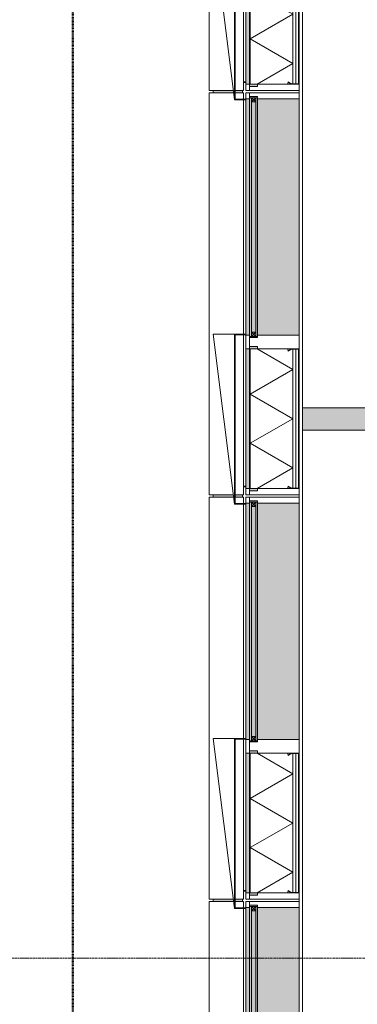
# Model space of a CAD drawing. Header units: millimetres. Extents: x -281 to 121694, y -16481 to 65128.
# Tile 38 of 256: x 8097 to 9599, y 15794 to 20177. Entities that reach past the tile are written whole.
import ezdxf

# ---------------------------------------------------------------- set-up
doc = ezdxf.new("R2010")
doc.units = ezdxf.units.MM
doc.linetypes.add('Grid Line', pattern=[12, 6, -2, 2, -2])
doc.linetypes.add('NLRS_Dash-0_6mm_Space-0_6mm_cpz', pattern=[1.2, 0.6, -0.6])
for name, color, linetype, lineweight in [('A--A2__Ruwbouw', 8, 'Continuous', 5), ('A--L$01A__Algemeen', 7, 'Continuous', 5), ('A--L$07A__Stramien', 1, 'Continuous', 5), ('A--L21__Buitenwanden', 3, 'Continuous', 5), ('A--L3__Afbouw', 2, 'Continuous', 5), ('A--L82__LosseGebruikersInvent', 1, 'Continuous', 5), ('A--LD21__DetailPenFijnHidden', 1, 'Continuous', 5)]:
    doc.layers.add(name, color=color, linetype=linetype, lineweight=lineweight)
pattern_1 = [(315, (-17157.5, 9103), (449.013, 449.013), []), (315, (-17157.5, 8944.25), (898.026, 0), []), (315, (-17157.5, 9261.75), (898.026, 0), [])]
pattern_2 = [(315, (-18957.5, 9103), (449.013, 449.013), []), (315, (-18957.5, 8944.25), (898.026, 0), []), (315, (-18957.5, 9261.75), (898.026, 0), [])]
pattern_3 = [(315, (-20757.5, 9103), (449.013, 449.013), []), (315, (-20757.5, 8944.25), (898.026, 0), []), (315, (-20757.5, 9261.75), (898.026, 0), [])]

# ---------------------------------------------------------------- blocks, each defined once
blk = doc.blocks.new('NLRS_21_GM_LB_element gevel_gen_cpz - NLRS_21_13_08_elementgevel element_gen_cpz-61903659-L_80_ 15')
at = {"layer": 'A--L$01A__Algemeen'}
h = blk.add_hatch(dxfattribs=at)
h.set_pattern_fill('FP_249', color=256, style=0, pattern_type=2)
h.set_pattern_definition(pattern_1)
h.paths.add_polyline_path([(-895, -17), (-867.5, -17), (-867.5, 0), (-895, 0)])
h.paths.add_polyline_path([(-245, 0), (-245, -17), (-185, -17), (-185, 0), (-240.5, 0)])
h.paths.add_polyline_path([(867.5, 0), (867.5, -17), (895, -17), (895, 0), (872.5, 0)])
for points in [[(-877.5, -52), (-867.5, -51.5), (-867.5, -20), (-245, -20), (-245, -52), (-235, -52), (-235, -17), (-877.5, -17)], [(-185, -237), (867.5, -237), (867.5, -52), (-185, -52)]]:
    blk.add_hatch(color=256, dxfattribs=at).paths.add_polyline_path(points)
h = blk.add_hatch(color=256, dxfattribs=at)
h.paths.add_polyline_path([(-867.5, -17), (-245, -17), (-245, 0), (-867.5, 0)])
h.paths.add_polyline_path([(-185, 0), (-185, -17), (867.5, -17), (867.5, 0), (-183, 0)])
h = blk.add_hatch(dxfattribs=at)
h.set_pattern_fill('FP_249', color=256, style=0, pattern_type=2)
h.set_pattern_definition(pattern_1)
h.paths.add_polyline_path([(-867.5, -205.8), (-867.5, -232), (-865.5, -232), (-865.5, -205.8)])
h.paths.add_polyline_path([(-866.8, -203.3), (-865.1, -204.3), (-856.3, -189.2), (-858.1, -188.2)])
h.paths.add_polyline_path([(-862.5, -237), (-250, -237), (-250, -235), (-862.5, -235)])
h.paths.add_polyline_path([(-256.2, -189.2), (-247.4, -204.3), (-245.7, -203.3), (-254.4, -188.2)])
h.paths.add_polyline_path([(-247, -232), (-245, -232), (-245, -205.8), (-247, -205.8)])
h = blk.add_hatch(dxfattribs=at)
h.set_pattern_fill('FP_248', color=256, style=0, pattern_type=2)
h.set_pattern_definition([(315, (-17157.5, 9103), (42.4264, 42.4264), []), (45, (-17157.5, 9103), (-42.4264, 42.4264), [])])
h.paths.add_polyline_path([(-254.4, -188.2), (-245, -204.3), (-245, -185.7), (-249.9, -186.3)])
for p, q in [((-867.5, 0), (-895, 0)), ((-895, 0), (-895, -17)), ((-867.5, -17), (-867.5, 0)), ((-867.5, 0), (-245, 0)), ((-185, 0), (-245, 0)), ((-245, 0), (-245, -17)), ((-185, -17), (-185, 0)), ((-185, 0), (-183, 0)), ((-180, 0), (862.5, 0)), ((865.5, 0), (867.5, 0)), ((895, 0), (867.5, 0)), ((867.5, 0), (867.5, -17)), ((895, -17), (895, 0)), ((-877.5, -17), (-895, -17)), ((-895, -17), (-895, -237)), ((-895, -17), (-867.5, -17)), ((-877.5, -52), (-877.5, -17)), ((-245, -17), (-867.5, -17)), ((-245, -20), (-867.5, -20)), ((-867.5, -20), (-867.5, -185.7)), ((-245, -20), (-867.5, -20)), ((-867.5, -20), (-867.5, -185.7)), ((-775.6, -210), (-665.9, -20)), ((-556.2, -210), (-665.9, -20)), ((-556.2, -210), (-446.6, -20)), ((-336.9, -210), (-446.6, -20)), ((-245, -17), (-190, -17)), ((-245, -185.7), (-245, -20)), ((-245, -185.7), (-245, -20)), ((-195, -17), (-235, -17)), ((-235, -17), (-235, -52)), ((-195, -52), (-195, -17)), ((872.5, -17), (895, -17)), ((895, -17), (877.5, -17)), ((877.5, -17), (877.5, -52)), ((895, -237), (895, -17)), ((-867.5, -52), (-877.5, -52)), ((-775.6, -210), (-867.5, -50.9)), ((-336.9, -210), (-245, -50.9)), ((-235, -52), (-245, -52)), ((-190, -52), (-195, -52)), ((-185, -237), (-185, -52)), ((867.5, -52), (867.5, -237)), ((877.5, -52), (872.5, -52)), ((-867.5, -185.7), (-867.5, -204.5)), ((-867.5, -204.5), (-867.5, -205.8)), ((-867.5, -204.5), (-867.5, -205.8)), ((-867.5, -205.8), (-867.5, -232)), ((-858.1, -188.2), (-866.8, -203.3)), ((-865.5, -232), (-865.5, -205.8)), ((-865.5, -210), (-247, -210)), ((-865.5, -210), (-247, -210)), ((-865.1, -204.3), (-856.3, -189.2)), ((-856.3, -189.2), (-858.1, -188.2)), ((-254.4, -188.2), (-256.2, -189.2)), ((-256.2, -189.2), (-247.4, -204.3)), ((-245.7, -203.3), (-254.4, -188.2)), ((-247, -205.8), (-247, -232)), ((-245, -204.5), (-245, -185.7)), ((-245, -205.8), (-245, -204.5)), ((-245, -205.8), (-245, -204.5)), ((-245, -232), (-245, -205.8)), ((-895, -237), (-867.5, -237)), ((-867.5, -232), (-867.5, -237)), ((-867.5, -237), (-862.5, -237)), ((-865.5, -222.5), (-247, -222.5)), ((-250, -235), (-862.5, -235)), ((-862.5, -237), (-250, -237)), ((-250, -237), (-245, -237)), ((-245, -237), (-245, -232)), ((-245, -237), (-185, -237)), ((867.5, -237), (-185, -237)), ((867.5, -237), (895, -237))]:
    blk.add_line(p, q, dxfattribs=at)
for centre, radius, start, end in [((-867.5, -204.5), 18.8, 60, 90), ((-862.5, -205.8), 5, 150, 180), ((-862.5, -205.8), 3, 150, 180), ((-245, -204.5), 18.8, 90, 120), ((-250, -205.8), 3, 0, 30), ((-250, -205.8), 5, 360, 30), ((-862.5, -232), 5, 180, 270), ((-862.5, -232), 3, 180, 270), ((-862.5, -232), 3, 180, 270), ((-250, -232), 3, 270, 360), ((-250, -232), 3, 270, 0), ((-250, -232), 5, 270, 0)]:
    blk.add_arc(centre, radius, start, end, dxfattribs=at)
blk = doc.blocks.new('NLRS_41_GM_LB_zetwerk gevel_gen_cpz - NLRS_41_12_05_GM_zetwerk gevel_gen_cpz-61903745-L_80_ 15')
at = {"layer": 'A--L$01A__Algemeen'}
for p, q in [((336.25, 145), (-421.25, 50)), ((336.25, 50), (336.25, 145)), ((-421.25, 50), (336.25, 50)), ((336.25, 50), (-421.25, 50)), ((-421.25, 50), (-421.25, 0)), ((-418.25, 0), (-418.25, 47)), ((-418.25, 47), (333.25, 47)), ((333.25, 47), (333.25, 0)), ((336.25, 0), (336.25, 50)), ((-421.25, 0), (-418.25, 0)), ((333.25, 0), (336.25, 0))]:
    blk.add_line(p, q, dxfattribs=at)
blk = doc.blocks.new('NLRS_21_GM_LB_element gevel_gen_cpz - NLRS_21_13_08_elementgevel element_gen_cpz-V251-L_80_ 15')
at = {"layer": 'A--L$01A__Algemeen'}
h = blk.add_hatch(dxfattribs=at)
h.set_pattern_fill('FP_251', color=256, style=0, pattern_type=2)
h.set_pattern_definition(pattern_2)
h.paths.add_polyline_path([(-895, -17), (-867.5, -17), (-867.5, 0), (-895, 0)])
h.paths.add_polyline_path([(-245, -17), (-185, -17), (-185, 0), (-245, 0)])
h.paths.add_polyline_path([(867.5, 0), (867.5, -17), (895, -17), (895, 0), (872.5, 0)])
for points in [[(-877.5, -52), (-867.5, -51.5), (-867.5, -20), (-245, -20), (-245, -52), (-235, -52), (-235, -17), (-877.5, -17), (-877.5, -20)], [(-185, -237), (867.5, -237), (867.5, -52), (-185, -52)]]:
    blk.add_hatch(color=256, dxfattribs=at).paths.add_polyline_path(points)
h = blk.add_hatch(color=256, dxfattribs=at)
h.paths.add_polyline_path([(-867.5, -17), (-245, -17), (-245, 0), (-867.5, 0)])
h.paths.add_polyline_path([(-185, 0), (-185, -17), (867.5, -17), (867.5, 0), (-183, 0)])
h = blk.add_hatch(dxfattribs=at)
h.set_pattern_fill('FP_251', color=256, style=0, pattern_type=2)
h.set_pattern_definition(pattern_2)
h.paths.add_polyline_path([(-867.5, -232), (-865.5, -232), (-865.5, -205.8), (-867.5, -205.8)])
h.paths.add_polyline_path([(-866.8, -203.3), (-865.1, -204.3), (-856.3, -189.2), (-858.1, -188.2)])
h.paths.add_polyline_path([(-862.5, -237), (-250, -237), (-250, -235), (-862.5, -235)])
h.paths.add_polyline_path([(-256.2, -189.2), (-247.4, -204.3), (-245.7, -203.3), (-254.4, -188.2)])
h.paths.add_polyline_path([(-247, -232), (-245, -232), (-245, -205.8), (-247, -205.8)])
h = blk.add_hatch(dxfattribs=at)
h.set_pattern_fill('FP_250', color=256, style=0, pattern_type=2)
h.set_pattern_definition([(315, (-18957.5, 9103), (42.4264, 42.4264), []), (45, (-18957.5, 9103), (-42.4264, 42.4264), [])])
h.paths.add_polyline_path([(-254.4, -188.2), (-245, -204.3), (-245, -185.7), (-249.9, -186.3)])
for p, q in [((-867.5, 0), (-895, 0)), ((-895, 0), (-895, -17)), ((-867.5, -17), (-867.5, 0)), ((-867.5, 0), (-245, 0)), ((-185, 0), (-245, 0)), ((-245, 0), (-245, -17)), ((-185, -17), (-185, 0)), ((-185, 0), (-183, 0)), ((-180, 0), (862.5, 0)), ((865.5, 0), (867.5, 0)), ((895, 0), (867.5, 0)), ((867.5, 0), (867.5, -17)), ((895, -17), (895, 0)), ((-877.5, -17), (-895, -17)), ((-895, -17), (-895, -237)), ((-895, -17), (-867.5, -17)), ((-877.5, -52), (-877.5, -17)), ((-245, -17), (-867.5, -17)), ((-245, -20), (-867.5, -20)), ((-867.5, -20), (-867.5, -185.7)), ((-245, -20), (-867.5, -20)), ((-867.5, -20), (-867.5, -185.7)), ((-775.6, -210), (-665.9, -20)), ((-556.2, -210), (-665.9, -20)), ((-556.2, -210), (-446.6, -20)), ((-336.9, -210), (-446.6, -20)), ((-245, -17), (-190, -17)), ((-245, -185.7), (-245, -20)), ((-245, -185.7), (-245, -20)), ((-195, -17), (-235, -17)), ((-235, -17), (-235, -52)), ((-195, -52), (-195, -17)), ((872.5, -17), (895, -17)), ((895, -17), (877.5, -17)), ((877.5, -17), (877.5, -52)), ((895, -237), (895, -17)), ((-867.5, -52), (-877.5, -52)), ((-775.6, -210), (-867.5, -50.9)), ((-336.9, -210), (-245, -50.9)), ((-235, -52), (-245, -52)), ((-190, -52), (-195, -52)), ((-185, -237), (-185, -52)), ((867.5, -52), (867.5, -237)), ((877.5, -52), (872.5, -52)), ((-867.5, -185.7), (-867.5, -204.5)), ((-867.5, -204.5), (-867.5, -205.8)), ((-867.5, -204.5), (-867.5, -205.8)), ((-867.5, -205.8), (-867.5, -232)), ((-858.1, -188.2), (-866.8, -203.3)), ((-865.5, -232), (-865.5, -205.8)), ((-865.5, -210), (-247, -210)), ((-865.5, -210), (-247, -210)), ((-865.1, -204.3), (-856.3, -189.2)), ((-856.3, -189.2), (-858.1, -188.2)), ((-254.4, -188.2), (-256.2, -189.2)), ((-256.2, -189.2), (-247.4, -204.3)), ((-245.7, -203.3), (-254.4, -188.2)), ((-247, -205.8), (-247, -232)), ((-245, -204.5), (-245, -185.7)), ((-245, -205.8), (-245, -204.5)), ((-245, -205.8), (-245, -204.5)), ((-245, -232), (-245, -205.8)), ((-895, -237), (-867.5, -237)), ((-867.5, -232), (-867.5, -237)), ((-867.5, -237), (-862.5, -237)), ((-865.5, -222.5), (-247, -222.5)), ((-250, -235), (-862.5, -235)), ((-862.5, -237), (-250, -237)), ((-250, -237), (-245, -237)), ((-245, -237), (-245, -232)), ((-245, -237), (-185, -237)), ((867.5, -237), (-185, -237)), ((867.5, -237), (895, -237))]:
    blk.add_line(p, q, dxfattribs=at)
for centre, radius, start, end in [((-867.5, -204.5), 18.8, 60, 90), ((-862.5, -205.8), 5, 150, 180), ((-862.5, -205.8), 3, 150, 180), ((-245, -204.5), 18.8, 90, 120), ((-250, -205.8), 3, 0, 30), ((-250, -205.8), 5, 360, 30), ((-862.5, -232), 5, 180, 270), ((-862.5, -232), 3, 180, 270), ((-862.5, -232), 3, 180, 270), ((-250, -232), 3, 270, 360), ((-250, -232), 3, 270, 0), ((-250, -232), 5, 270, 0)]:
    blk.add_arc(centre, radius, start, end, dxfattribs=at)
blk = doc.blocks.new('NLRS_21_GM_LB_element gevel_gen_cpz - NLRS_21_13_08_elementgevel element_gen_cpz-V252-L_80_ 15')
at = {"layer": 'A--L$01A__Algemeen'}
h = blk.add_hatch(dxfattribs=at)
h.set_pattern_fill('FP_253', color=256, style=0, pattern_type=2)
h.set_pattern_definition(pattern_3)
h.paths.add_polyline_path([(-895, -17), (-867.5, -17), (-867.5, 0), (-895, 0)])
h.paths.add_polyline_path([(-245, 0), (-245, -17), (-185, -17), (-185, 0), (-234.2, 0)])
h.paths.add_polyline_path([(867.5, 0), (867.5, -17), (895, -17), (895, 0), (872.5, 0)])
for points in [[(-877.5, -52), (-867.5, -51.5), (-867.5, -20), (-245, -20), (-245, -52), (-235, -52), (-235, -17), (-877.5, -17)], [(-185, -237), (867.5, -237), (867.5, -52), (-185, -52)]]:
    blk.add_hatch(color=256, dxfattribs=at).paths.add_polyline_path(points)
h = blk.add_hatch(color=256, dxfattribs=at)
h.paths.add_polyline_path([(-867.5, -17), (-245, -17), (-245, 0), (-867.5, 0)])
h.paths.add_polyline_path([(-185, -17), (867.5, -17), (867.5, 0), (-185, 0)])
h = blk.add_hatch(dxfattribs=at)
h.set_pattern_fill('FP_252', color=256, style=0, pattern_type=2)
h.set_pattern_definition([(315, (-20757.5, 9103), (42.4264, 42.4264), []), (45, (-20757.5, 9103), (-42.4264, 42.4264), [])])
h.paths.add_polyline_path([(-867.5, -185.7), (-866.8, -203.3), (-858.1, -188.2), (-865.1, -186)])
h = blk.add_hatch(dxfattribs=at)
h.set_pattern_fill('FP_253', color=256, style=0, pattern_type=2)
h.set_pattern_definition(pattern_3)
h.paths.add_polyline_path([(-867.5, -205.8), (-867.5, -232), (-865.5, -232), (-865.5, -205.8)])
h.paths.add_polyline_path([(-866.8, -203.3), (-865.1, -204.3), (-856.3, -189.2), (-858.1, -188.2)])
h.paths.add_polyline_path([(-862.5, -237), (-250, -237), (-250, -235), (-862.5, -235)])
h.paths.add_polyline_path([(-256.2, -189.2), (-247.4, -204.3), (-245.7, -203.3), (-254.4, -188.2)])
h.paths.add_polyline_path([(-247, -205.8), (-247, -232), (-245, -232), (-245, -205.8)])
for p, q in [((-867.5, 0), (-895, 0)), ((-895, 0), (-895, -17)), ((-867.5, -17), (-867.5, 0)), ((-867.5, 0), (-245, 0)), ((-185, 0), (-245, 0)), ((-245, 0), (-245, -17)), ((-185, -17), (-185, 0)), ((-185, 0), (-183, 0)), ((-180, 0), (862.5, 0)), ((865.5, 0), (867.5, 0)), ((895, 0), (867.5, 0)), ((867.5, 0), (867.5, -17)), ((895, -17), (895, 0)), ((-877.5, -17), (-895, -17)), ((-895, -17), (-895, -237)), ((-895, -17), (-867.5, -17)), ((-877.5, -52), (-877.5, -17)), ((-245, -17), (-867.5, -17)), ((-245, -20), (-867.5, -20)), ((-867.5, -20), (-867.5, -185.7)), ((-245, -20), (-867.5, -20)), ((-867.5, -20), (-867.5, -185.7)), ((-775.6, -210), (-665.9, -20)), ((-556.2, -210), (-665.9, -20)), ((-556.2, -210), (-446.6, -20)), ((-336.9, -210), (-446.6, -20)), ((-245, -17), (-190, -17)), ((-245, -185.7), (-245, -20)), ((-245, -185.7), (-245, -20)), ((-195, -17), (-235, -17)), ((-235, -17), (-235, -52)), ((-195, -52), (-195, -17)), ((872.5, -17), (895, -17)), ((895, -17), (877.5, -17)), ((877.5, -17), (877.5, -52)), ((895, -237), (895, -17)), ((-867.5, -52), (-877.5, -52)), ((-775.6, -210), (-867.5, -50.9)), ((-336.9, -210), (-245, -50.9)), ((-235, -52), (-245, -52)), ((-190, -52), (-195, -52)), ((-185, -237), (-185, -52)), ((867.5, -52), (867.5, -237)), ((877.5, -52), (872.5, -52)), ((-867.5, -185.7), (-867.5, -204.5)), ((-867.5, -204.5), (-867.5, -205.8)), ((-867.5, -204.5), (-867.5, -205.8)), ((-867.5, -205.8), (-867.5, -232)), ((-858.1, -188.2), (-866.8, -203.3)), ((-865.5, -232), (-865.5, -205.8)), ((-865.5, -210), (-247, -210)), ((-865.5, -210), (-247, -210)), ((-865.1, -204.3), (-856.3, -189.2)), ((-856.3, -189.2), (-858.1, -188.2)), ((-254.4, -188.2), (-256.2, -189.2)), ((-256.2, -189.2), (-247.4, -204.3)), ((-245.7, -203.3), (-254.4, -188.2)), ((-247, -205.8), (-247, -232)), ((-245, -204.5), (-245, -185.7)), ((-245, -205.8), (-245, -204.5)), ((-245, -205.8), (-245, -204.5)), ((-245, -232), (-245, -205.8)), ((-895, -237), (-867.5, -237)), ((-867.5, -232), (-867.5, -237)), ((-867.5, -237), (-862.5, -237)), ((-865.5, -222.5), (-247, -222.5)), ((-250, -235), (-862.5, -235)), ((-862.5, -237), (-250, -237)), ((-250, -237), (-245, -237)), ((-245, -237), (-245, -232)), ((-245, -237), (-185, -237)), ((867.5, -237), (-185, -237)), ((867.5, -237), (895, -237))]:
    blk.add_line(p, q, dxfattribs=at)
for centre, radius, start, end in [((-867.5, -204.5), 18.8, 60, 90), ((-862.5, -205.8), 5, 150, 180), ((-862.5, -205.8), 3, 150, 180), ((-245, -204.5), 18.8, 90, 120), ((-250, -205.8), 3, 0, 30), ((-250, -205.8), 5, 360, 30), ((-862.5, -232), 5, 180, 270), ((-862.5, -232), 3, 180, 270), ((-862.5, -232), 3, 180, 270), ((-250, -232), 3, 270, 360), ((-250, -232), 3, 270, 0), ((-250, -232), 5, 270, 0)]:
    blk.add_arc(centre, radius, start, end, dxfattribs=at)
blk = doc.blocks.new('NLRS_41_GM_LB_vin gevel_gen_cpz - 41_12_XX_vin gevel-61427664-L_80_ 15')
at = {"layer": 'A--LD21__DetailPenFijnHidden'}
h = blk.add_hatch(color=256, dxfattribs=at)
h.paths.add_polyline_path([(-5, 142.6), (-5, 54.1), (5, 55.3), (5, 145), (-5, 144.1)])
h.paths.add_polyline_path([(-5, 15), (5, 15), (5, 47), (-5, 47)])
for p, q in [((5, 145), (-5, 145)), ((-5, 15), (5, 15))]:
    blk.add_line(p, q, dxfattribs=at)
blk = doc.blocks.new('NLRS_41_GM_LB_zetwerk gevel_gen_cpz - NLRS_41_12_05_GM_zetwerk gevel_gen_cpz-61903992-L_80_ 15')
at = {"layer": 'A--LD21__DetailPenFijnHidden'}
blk.add_hatch(color=256, dxfattribs=at).paths.add_polyline_path([(-305, 10.1), (-305, 0), (-302, 0), (-302, 10.1), (-304.4, 10.1)])
for p, q in [((-305, 10.1), (-305, 0)), ((-302, 0), (-302, 10.1))]:
    blk.add_line(p, q, dxfattribs=at)
blk = doc.blocks.new('NLRS_21_GM_LB_element gevel_gen_cpz - NLRS_21_13_08_elementgevel element_gen_cpz-V272-L_80_ 15')
at = {"layer": 'A--L$01A__Algemeen'}
for points in [[(-877.5, -52), (-867.5, -51.5), (-867.5, -20), (-245, -20), (-245, -52), (-235, -52), (-235, -17), (-877.5, -17), (-877.5, -20)], [(-185, -237), (867.5, -237), (867.5, -52), (-185, -52)]]:
    blk.add_hatch(color=256, dxfattribs=at).paths.add_polyline_path(points)
h = blk.add_hatch(color=256, dxfattribs=at)
h.paths.add_polyline_path([(-867.5, -17), (-245, -17), (-245, 0), (-867.5, 0)])
h.paths.add_polyline_path([(-185, 0), (-185, -17), (867.5, -17), (867.5, 0), (-183, 0)])
h = blk.add_hatch(dxfattribs=at)
h.set_pattern_fill('FP_287', color=256, style=0, pattern_type=2)
h.set_pattern_definition([(315, (-15357.5, 9103), (449.013, 449.013), []), (315, (-15357.5, 8944.25), (898.026, 0), []), (315, (-15357.5, 9261.75), (898.026, 0), [])])
h.paths.add_polyline_path([(-867.5, -232), (-865.5, -232), (-865.5, -205.8), (-867.5, -205.8)])
h.paths.add_polyline_path([(-866.8, -203.3), (-865.1, -204.3), (-856.3, -189.2), (-858.1, -188.2)])
h.paths.add_polyline_path([(-862.5, -237), (-250, -237), (-250, -235), (-862.5, -235)])
h.paths.add_polyline_path([(-256.2, -189.2), (-247.4, -204.3), (-245.7, -203.3), (-254.4, -188.2)])
h.paths.add_polyline_path([(-247, -205.8), (-247, -232), (-245, -232), (-245, -205.8)])
for p, q in [((-867.5, 0), (-895, 0)), ((-895, 0), (-895, -17)), ((-867.5, -17), (-867.5, 0)), ((-867.5, 0), (-245, 0)), ((-185, 0), (-245, 0)), ((-245, 0), (-245, -17)), ((-185, -17), (-185, 0)), ((-185, 0), (-183, 0)), ((-180, 0), (862.5, 0)), ((865.5, 0), (867.5, 0)), ((895, 0), (867.5, 0)), ((867.5, 0), (867.5, -17)), ((895, -17), (895, 0)), ((-877.5, -17), (-895, -17)), ((-895, -17), (-895, -237)), ((-895, -17), (-867.5, -17)), ((-877.5, -52), (-877.5, -17)), ((-245, -17), (-867.5, -17)), ((-245, -20), (-867.5, -20)), ((-867.5, -20), (-867.5, -185.7)), ((-245, -20), (-867.5, -20)), ((-867.5, -20), (-867.5, -185.7)), ((-775.6, -210), (-665.9, -20)), ((-556.2, -210), (-665.9, -20)), ((-556.2, -210), (-446.6, -20)), ((-336.9, -210), (-446.6, -20)), ((-245, -17), (-190, -17)), ((-245, -185.7), (-245, -20)), ((-245, -185.7), (-245, -20)), ((-195, -17), (-235, -17)), ((-235, -17), (-235, -52)), ((-195, -52), (-195, -17)), ((872.5, -17), (895, -17)), ((895, -17), (877.5, -17)), ((877.5, -17), (877.5, -52)), ((895, -237), (895, -17)), ((-867.5, -52), (-877.5, -52)), ((-775.6, -210), (-867.5, -50.9)), ((-336.9, -210), (-245, -50.9)), ((-235, -52), (-245, -52)), ((-190, -52), (-195, -52)), ((-185, -237), (-185, -52)), ((867.5, -52), (867.5, -237)), ((877.5, -52), (872.5, -52)), ((-867.5, -185.7), (-867.5, -204.5)), ((-867.5, -204.5), (-867.5, -205.8)), ((-867.5, -204.5), (-867.5, -205.8)), ((-867.5, -205.8), (-867.5, -232)), ((-858.1, -188.2), (-866.8, -203.3)), ((-865.5, -232), (-865.5, -205.8)), ((-865.5, -210), (-247, -210)), ((-865.5, -210), (-247, -210)), ((-865.1, -204.3), (-856.3, -189.2)), ((-856.3, -189.2), (-858.1, -188.2)), ((-254.4, -188.2), (-256.2, -189.2)), ((-256.2, -189.2), (-247.4, -204.3)), ((-245.7, -203.3), (-254.4, -188.2)), ((-247, -205.8), (-247, -232)), ((-245, -204.5), (-245, -185.7)), ((-245, -205.8), (-245, -204.5)), ((-245, -205.8), (-245, -204.5)), ((-245, -232), (-245, -205.8)), ((-895, -237), (-867.5, -237)), ((-867.5, -232), (-867.5, -237)), ((-867.5, -237), (-862.5, -237)), ((-865.5, -222.5), (-247, -222.5)), ((-250, -235), (-862.5, -235)), ((-862.5, -237), (-250, -237)), ((-250, -237), (-245, -237)), ((-245, -237), (-245, -232)), ((-245, -237), (-185, -237)), ((867.5, -237), (-185, -237)), ((867.5, -237), (895, -237))]:
    blk.add_line(p, q, dxfattribs=at)
for centre, radius, start, end in [((-867.5, -204.5), 18.8, 60, 90), ((-862.5, -205.8), 5, 150, 180), ((-862.5, -205.8), 3, 150, 180), ((-245, -204.5), 18.8, 90, 120), ((-250, -205.8), 3, 0, 30), ((-250, -205.8), 5, 360, 30), ((-862.5, -232), 5, 180, 270), ((-862.5, -232), 3, 180, 270), ((-862.5, -232), 3, 180, 270), ((-250, -232), 3, 270, 360), ((-250, -232), 3, 270, 0), ((-250, -232), 5, 270, 0)]:
    blk.add_arc(centre, radius, start, end, dxfattribs=at)
blk = doc.blocks.new('CSWK_double-triple glass panel - CSWK_double-triple glass panel-55889924-L_80_ 15')
at = {"layer": 'A--L$01A__Algemeen'}
for points in [[(-531.25, 100), (-531.25, 92), (531.25, 92), (531.25, 100), (-369.64, 100)], [(-531.25, 73), (-531.25, 65), (531.25, 65), (531.25, 73), (-369.64, 73)]]:
    blk.add_hatch(color=256, dxfattribs=at).paths.add_polyline_path(points)
at = {"layer": 'A--L82__LosseGebruikersInvent'}
blk.add_hatch(color=256, dxfattribs=at).paths.add_polyline_path([(-536.25, 100), (-536.25, 65), (-531.25, 65), (-531.25, 73), (531.25, 73), (531.25, 65), (536.25, 65), (536.25, 100), (531.25, 100), (531.25, 92), (-531.25, 92), (-531.25, 100)])
at = {"layer": 'A--L$01A__Algemeen'}
for p, q in [((531.25, 100), (-531.25, 100)), ((-531.25, 100), (-531.25, 92)), ((-531.25, 92), (531.25, 92)), ((-531.25, 92), (-512.25, 92)), ((-531.25, 73), (-531.25, 92)), ((-531.25, 92), (-512.25, 73)), ((-512.25, 92), (-531.25, 73)), ((-512.25, 92), (-512.25, 73)), ((512.25, 92), (531.25, 92)), ((512.25, 73), (512.25, 92)), ((512.25, 92), (531.25, 73)), ((531.25, 92), (512.25, 73)), ((531.25, 92), (531.25, 100)), ((531.25, 92), (531.25, 73)), ((531.25, 73), (-531.25, 73)), ((-531.25, 73), (-531.25, 65)), ((-512.25, 73), (-531.25, 73)), ((-531.25, 65), (531.25, 65)), ((531.25, 73), (512.25, 73)), ((531.25, 65), (531.25, 73))]:
    blk.add_line(p, q, dxfattribs=at)
blk = doc.blocks.new('Rectangular Mullion - gevelband kader-V322-L_80_ 15')
at = {"layer": 'A--L3__Afbouw'}
for p, q in [((8939.9, 12652.5), (9048.9, 12652.5)), ((8939.9, 10862.5), (8939.9, 12652.5)), ((9055.9, 12652.5), (9092.9, 12652.5)), ((9092.9, 12652.5), (9092.9, 12623)), ((9092.9, 12620), (9092.9, 11577.5)), ((9092.9, 11574.5), (9092.9, 10862.5)), ((9047.7, 10862.5), (8939.9, 10862.5)), ((9092.9, 10862.5), (9055.8, 10862.5))]:
    blk.add_line(p, q, dxfattribs=at)

msp = doc.modelspace()

# ---------------------------------------------------------------- hatches: boundary and pattern name
at = {"layer": 'A--A2__Ruwbouw'}
h = msp.add_hatch(color=256, dxfattribs=at)
h.paths.add_polyline_path([(17565.5, 18350), (17860, 18350), (17860, 18450), (17350, 18450), (17350, 18350)])
h.paths.add_polyline_path([(9725.4, 18350), (15850, 18350), (15850, 18450), (9355, 18450), (9355, 18350)])

# ---------------------------------------------------------------- linework, layer by layer
at = {"layer": 'A--L$01A__Algemeen', "linetype": 'NLRS_Dash-0_6mm_Space-0_6mm_cpz', "lineweight": 50}
msp.add_line((8333.5, 57532.2), (8333.5, 8108.2), dxfattribs=at)
at = {"layer": 'A--L$07A__Stramien', "linetype": 'Grid Line'}
msp.add_line((100373, 16000), (-281.1, 16000), dxfattribs=at)
at = {"layer": 'A--L21__Buitenwanden'}
for p, q in [((9355, 56552.5), (9355, 9047.5)), ((9340, 19852.5), (9340, 19862.5)), ((9340, 18772.5), (9340, 19825)), ((15850, 18450), (9355, 18450)), ((9355, 18350), (15850, 18350)), ((9340, 18052.5), (9340, 18062.5)), ((9340, 16972.5), (9340, 18025)), ((9340, 16252.5), (9340, 16262.5)), ((9340, 15172.5), (9340, 16225))]:
    msp.add_line(p, q, dxfattribs=at)

# ---------------------------------------------------------------- block references
at = {"layer": 'A--L$01A__Algemeen', "rotation": 89.99999999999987}
for name, p in [('NLRS_21_GM_LB_element gevel_gen_cpz - NLRS_21_13_08_elementgevel element_gen_cpz-V252-L_80_ 15', (9103, 20757.5)), ('NLRS_41_GM_LB_zetwerk gevel_gen_cpz - NLRS_41_12_05_GM_zetwerk gevel_gen_cpz-61903745-L_80_ 15', (9103, 20241.3)), ('NLRS_21_GM_LB_element gevel_gen_cpz - NLRS_21_13_08_elementgevel element_gen_cpz-V251-L_80_ 15', (9103, 18957.5)), ('CSWK_double-triple glass panel - CSWK_double-triple glass panel-55889924-L_80_ 15', (9220, 19298.8)), ('NLRS_41_GM_LB_zetwerk gevel_gen_cpz - NLRS_41_12_05_GM_zetwerk gevel_gen_cpz-61903745-L_80_ 15', (9103, 18441.3)), ('NLRS_21_GM_LB_element gevel_gen_cpz - NLRS_21_13_08_elementgevel element_gen_cpz-61903659-L_80_ 15', (9103, 17157.5)), ('CSWK_double-triple glass panel - CSWK_double-triple glass panel-55889924-L_80_ 15', (9220, 17498.8)), ('NLRS_41_GM_LB_zetwerk gevel_gen_cpz - NLRS_41_12_05_GM_zetwerk gevel_gen_cpz-61903745-L_80_ 15', (9103, 16641.3)), ('NLRS_21_GM_LB_element gevel_gen_cpz - NLRS_21_13_08_elementgevel element_gen_cpz-V272-L_80_ 15', (9103, 15357.5)), ('CSWK_double-triple glass panel - CSWK_double-triple glass panel-55889924-L_80_ 15', (9220, 15698.8))]:
    msp.add_blockref(name, p, dxfattribs=at)
at = {"layer": 'A--L3__Afbouw'}
for p in [(0, 9000), (0, 7200), (0, 5400), (0, 3600)]:
    msp.add_blockref('Rectangular Mullion - gevelband kader-V322-L_80_ 15', p, dxfattribs=at)
at = {"layer": 'A--LD21__DetailPenFijnHidden', "rotation": 89.99999999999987}
for name, p in [('NLRS_41_GM_LB_zetwerk gevel_gen_cpz - NLRS_41_12_05_GM_zetwerk gevel_gen_cpz-61903992-L_80_ 15', (9103, 20202.5)), ('NLRS_41_GM_LB_vin gevel_gen_cpz - 41_12_XX_vin gevel-61427664-L_80_ 15', (9103, 19857.5)), ('NLRS_41_GM_LB_vin gevel_gen_cpz - 41_12_XX_vin gevel-61427664-L_80_ 15', (9103, 18057.5)), ('NLRS_41_GM_LB_zetwerk gevel_gen_cpz - NLRS_41_12_05_GM_zetwerk gevel_gen_cpz-61903992-L_80_ 15', (9103, 18402.5)), ('NLRS_41_GM_LB_vin gevel_gen_cpz - 41_12_XX_vin gevel-61427664-L_80_ 15', (9103, 16257.5)), ('NLRS_41_GM_LB_zetwerk gevel_gen_cpz - NLRS_41_12_05_GM_zetwerk gevel_gen_cpz-61903992-L_80_ 15', (9103, 16602.5))]:
    msp.add_blockref(name, p, dxfattribs=at)

doc.saveas('drawing.dxf')
